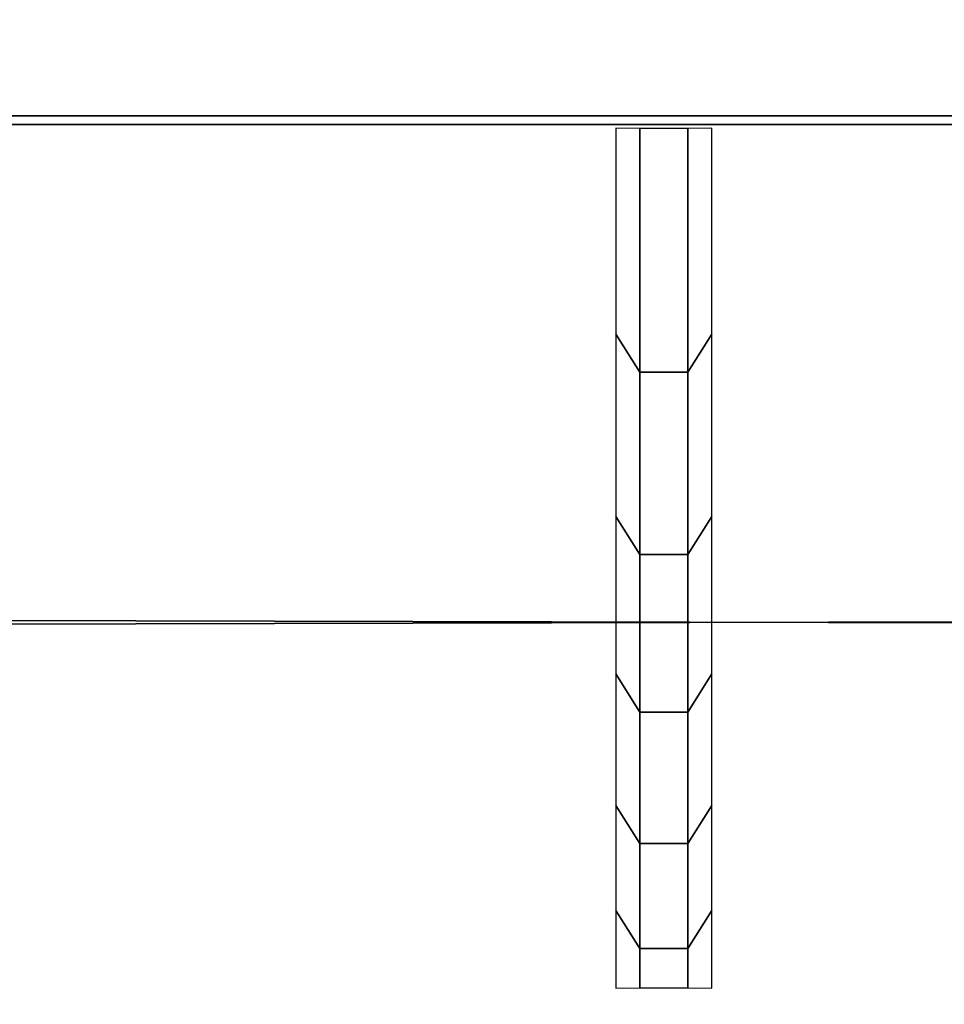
# Model space of a CAD drawing. Header units: inches. Extents: x 0 to 53, y -28.1 to 0.
# Tile 131 of 256: x 26.456 to 26.556, y -27.959 to -27.852. Entities that reach past the tile are written whole.
import ezdxf

# ---------------------------------------------------------------- set-up
doc = ezdxf.new("R2010")
doc.units = ezdxf.units.IN
doc.header["$LTSCALE"] = 0.03937
doc.header["$MEASUREMENT"] = 0
doc.layers.add('A-FURN-3-ST', color=151, linetype='Continuous')
doc.layers.add('A-FURN-3-STITCH', color=15, linetype='Continuous')

msp = doc.modelspace()

# ---------------------------------------------------------------- meshes
at = {"layer": 'A-FURN-3-ST'}
mesh = msp.add_polyface(dxfattribs=at)
corners = [(3.75, -4.85038, 5), (49.25, -27.51, 5), (3.75, -27.51, 5), (3.625, -4.85038, 5.03349), (3.625, -27.51, 5.03349), (3.75, -28.01, 5.5), (3.625, -27.97651, 5.5), (3.75, -27.97194, 5.30866), (3.625, -27.941, 5.32148), (3.75, -27.86356, 5.14645), (3.625, -27.83987, 5.17013), (3.75, -27.70134, 5.03806), (3.625, -27.68853, 5.069), (3.53349, -27.65351, 5.15355), (3.53349, -27.885, 5.5), (3.75, -28.01, 16.9), (3.625, -27.97651, 16.9), (3.75, -26.91, 18), (3.625, -26.91, 17.96651), (3.75, -27.1947, 17.96252), (3.625, -27.18603, 17.93017), (3.75, -27.46, 17.85263), (3.625, -27.44325, 17.82362), (3.75, -27.68782, 17.67782), (3.625, -27.66414, 17.65413), (3.75, -27.86263, 17.45), (3.625, -27.83362, 17.43325), (3.75, -27.97252, 17.1847), (3.625, -27.94017, 17.17603), (3.53349, -27.85178, 17.15235), (3.53349, -26.91, 17.875), (3.53349, -27.59943, 17.58943), (3.53349, -27.75438, 17.3875), (3.625, -5.45916, 17.96651), (3.75, -5.45916, 18), (49.25, -28.01, 16.9), (49.25, -27.97252, 17.1847), (49.25, -27.86263, 17.45), (49.25, -27.68782, 17.67782), (49.25, -27.46, 17.85263), (49.25, -27.1947, 17.96252), (49.25, -27.70134, 5.03806), (49.25, -27.86356, 5.14645), (49.25, -27.97194, 5.30866)]
mesh.append_faces([[corners[k] for k in face] for face in [(0, 1, 2), (3, 2, 4), (5, 6, 7), (7, 6, 8), (7, 8, 9), (9, 8, 10), (9, 10, 11), (11, 10, 12), (11, 12, 2), (2, 12, 4), (4, 12, 13), (14, 8, 6), (5, 15, 6), (6, 15, 16), (6, 16, 14), (17, 18, 19), (19, 18, 20), (19, 20, 21), (21, 20, 22), (21, 22, 23), (23, 22, 24), (23, 24, 25), (25, 24, 26), (25, 26, 27), (27, 26, 28), (27, 28, 15), (15, 28, 16), (16, 28, 29), (18, 30, 20), (24, 31, 32, 26), (26, 32, 29, 28), (33, 30, 18), (34, 18, 17), (15, 35, 27), (27, 36, 25), (25, 37, 23), (23, 38, 21), (21, 39, 19), (19, 40, 17), (5, 35, 15), (2, 1, 11), (11, 41, 9), (9, 42, 7), (7, 43, 5)]])
mesh = msp.add_polyface(dxfattribs=at)
corners = [(49.375, -4.85038, 5.03349), (49.46651, -27.51, 5.125), (49.375, -27.51, 5.03349), (49.25, -4.85038, 5), (49.25, -27.51, 5), (49.46651, -27.85646, 5.35649), (49.375, -27.97651, 5.5), (49.375, -27.941, 5.32148), (49.25, -28.01, 5.5), (49.25, -27.97194, 5.30866), (49.375, -27.83987, 5.17013), (49.25, -27.86356, 5.14645), (49.375, -27.68853, 5.069), (49.25, -27.70134, 5.03806), (49.46651, -27.65351, 5.15355), (49.46651, -27.77517, 5.23483), (49.46651, -27.885, 16.9), (49.375, -27.97651, 16.9), (49.25, -28.01, 16.9), (49.375, -27.94017, 17.17603), (49.25, -27.97252, 17.1847), (49.46651, -27.16235, 17.84178), (49.375, -26.91, 17.96651), (49.375, -27.18603, 17.93017), (49.25, -26.91, 18), (49.25, -27.1947, 17.96252), (49.375, -27.44325, 17.82362), (49.25, -27.46, 17.85263), (49.375, -27.66414, 17.65413), (49.25, -27.68782, 17.67782), (49.375, -27.83362, 17.43325), (49.25, -27.86263, 17.45), (49.375, -5.45916, 17.96651), (3.75, -27.97252, 17.1847), (3.75, -27.86263, 17.45), (3.75, -27.68782, 17.67782), (3.75, -27.46, 17.85263), (3.75, -27.1947, 17.96252), (3.75, -26.91, 18), (3.75, -28.01, 5.5), (3.75, -27.70134, 5.03806), (3.75, -27.86356, 5.14645), (3.75, -27.97194, 5.30866), (49.25, -5.45916, 18)]
mesh.append_faces([[corners[k] for k in face] for face in [(0, 1, 2), (3, 2, 4), (5, 6, 7), (7, 6, 8), (7, 8, 9), (7, 9, 10), (10, 9, 11), (10, 11, 12), (12, 11, 13), (12, 13, 2), (2, 13, 4), (2, 1, 12), (12, 14, 15, 10), (6, 16, 17), (6, 17, 8), (8, 17, 18), (16, 19, 17), (17, 19, 20), (17, 20, 18), (21, 22, 23), (22, 24, 23), (23, 24, 25), (23, 25, 26), (26, 25, 27), (26, 27, 28), (28, 27, 29), (28, 29, 30), (30, 29, 31), (30, 31, 19), (19, 31, 20), (32, 24, 22), (33, 18, 20), (34, 20, 31), (35, 31, 29), (36, 29, 27), (37, 27, 25), (38, 25, 24), (8, 18, 39), (40, 4, 13), (41, 13, 11), (42, 11, 9), (39, 9, 8), (24, 43, 38)]])
at = {"layer": 'A-FURN-3-STITCH'}
mesh = msp.add_polymesh((7, 4), dxfattribs=at)
for k, corner in enumerate([(26.52038, -27.95741, 17.23487), (26.52299, -27.95738, 17.23486), (26.52819, -27.95738, 17.23486), (26.5308, -27.95741, 17.23487), (26.52038, -27.94898, 17.27306), (26.52299, -27.95311, 17.27487), (26.52819, -27.95311, 17.27487), (26.5308, -27.94898, 17.27306), (26.52038, -27.93758, 17.31046), (26.52299, -27.94171, 17.31227), (26.52819, -27.94171, 17.31227), (26.5308, -27.93758, 17.31046), (26.52038, -27.92328, 17.34685), (26.52299, -27.92741, 17.34867), (26.52819, -27.92741, 17.34867), (26.5308, -27.92328, 17.34685), (26.52038, -27.90618, 17.38202), (26.52299, -27.91031, 17.38383), (26.52819, -27.91031, 17.38383), (26.5308, -27.90618, 17.38202), (26.52038, -27.88637, 17.41573), (26.52299, -27.8905, 17.41754), (26.52819, -27.8905, 17.41754), (26.5308, -27.88637, 17.41573), (26.52038, -27.86397, 17.44778), (26.52299, -27.86402, 17.4478), (26.52819, -27.86402, 17.4478), (26.5308, -27.86397, 17.44778)]):
    mesh.set_mesh_vertex(divmod(k, 4), corner)

doc.saveas('drawing.dxf')
